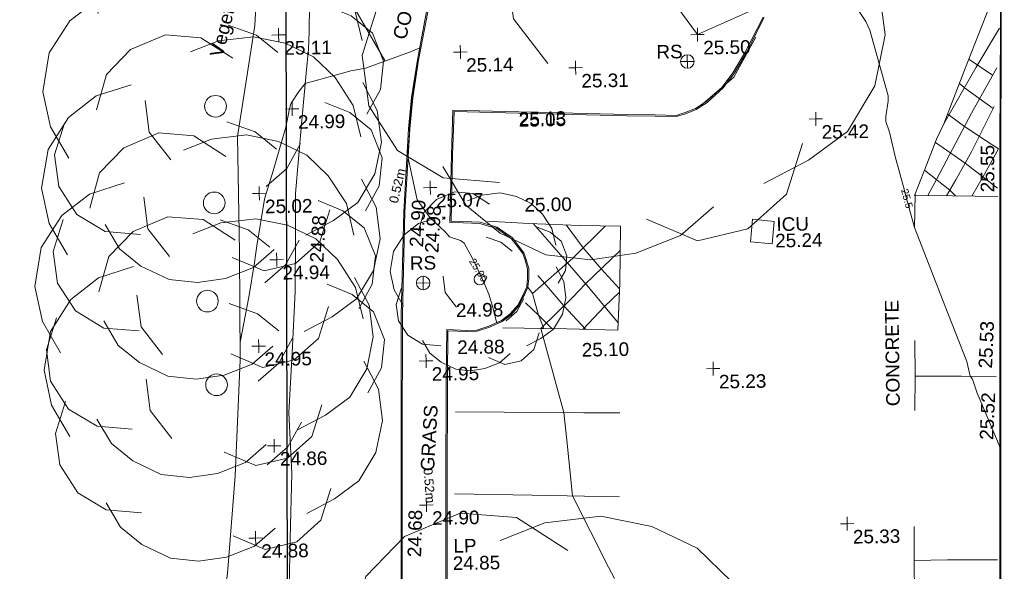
# Model space of a CAD drawing. Header units: millimetres. Extents: x -287732 to 520720, y -88450 to 287754.
# Tile 171 of 256: x -220841 to -193603, y 221593 to 236836. Entities that reach past the tile are written whole.
import ezdxf

# ---------------------------------------------------------------- set-up
doc = ezdxf.new("R2010")
doc.units = ezdxf.units.MM
doc.linetypes.add('IMPORT-UG_ELEC_QLB2 _2_', pattern=[2500, 1500, -300, 0, -50, 150, -300, 0, -200])
doc.linetypes.add('IMPORT-UG_ELEC_STREET LIGHTING_QLB2 _2_', pattern=[2700, 1500, -300, 0, -250, 150, -300, 0, -200])
for name, color, linetype, lineweight, true_color in [('00_TOPO_FURN_LAMP_POST', 7, 'Continuous', 9, 0x666666), ('00_TOPO_FURN_SIGN', 7, 'Continuous', 9, 0x666666), ('00_TOPO_KERB_BOTTOM', 1, 'Continuous', 9, 0xff0000), ('00_TOPO_KERB_TOP', 7, 'Continuous', 9, 0xa500a5), ('00_TOPO_LEVEL_SPOT', 7, 'Continuous', 9, 0x666666), ('00_TOPO_ROAD_MARKING_WHITE_CONTINUOUS', 7, 'Continuous', 9, 0x999999), ('00_TOPO_ROAD_MARKING_YELLOW_CONTINUOUS', 40, 'Continuous', 9, 0xffbf00), ('00_TOPO_SERV_IC', 5, 'Continuous', 9, 0x0000ff), ('00_TOPO_TREE', 7, 'Continuous', 9, 0x666666), ('00_TOPO_VEGETATION', 7, 'Continuous', 9, 0x52a552), ('01_DTM_CONTOUR_MJR', 7, 'Continuous', 9, 0x7f3f00), ('01_DTM_CONTOUR_MJR_LABELS', 7, 'Continuous', 9, 0x7f3f00), ('01_DTM_CONTOUR_MNR', 7, 'Continuous', 9, 0xa5a552), ('01_DTM_CONTOUR_MNR_LABELS', 7, 'Continuous', 9, 0xa5a552), ('12333-PUM-2D-U-0001-C01 - Rev2_REVIT IMPORT_dwg', 7, 'Continuous', 9, 0x767676), ('PUM-ELECTRIC-QLB2', 1, 'IMPORT-UG_ELEC_QLB2 _2_', 9, 0xff0000), ('PUM-SURVEY BOUNDARY_EXTENT', 190, 'Continuous', 25, 0x7f00ff)]:
    doc.layers.add(name, color=color, linetype=linetype, lineweight=lineweight, true_color=true_color)
for name, color, linetype, lineweight in [('00_TOPO_ROAD_EDGE', 7, 'Continuous', 9), ('00_TOPO_SURVEY_TEXT', 7, 'Continuous', 9), ('GEN-TEXT', 7, 'Continuous', 9)]:
    doc.layers.add(name, color=color, linetype=linetype, lineweight=lineweight)
doc.styles.add('Arial_1', font='arial.ttf', dxfattribs={"height": 250})
doc.styles.add('Swis721 Lt BT_1', font='swissl.ttf', dxfattribs={"height": 200})
doc.styles.add('Swis721 Lt BT_2', font='swissl.ttf', dxfattribs={"height": 375})

# ---------------------------------------------------------------- blocks, each defined once
blk = doc.blocks.new('12333-PUM-2D-U-0001-C01 - Rev2_REVIT IMPORT_dwg_CONIFEROUS_TREE_3-2077267-Site Location Plan Proposed')
at = {"layer": '00_TOPO_TREE', "color": 254, "true_color": 0xcccccc, "flags": 128}
for points in [[(533694121, 725778966), (533694588, 725780522), (533695677, 725781611), (533697233, 725782233), (533698789, 725782078), (533700189, 725781144)], [(533698322, 725781455), (533699567, 725781922), (533701123, 725782078), (533702524, 725781767), (533703768, 725781144), (533704702, 725780210), (533705480, 725778966), (533705791, 725777565)], [(533692720, 725772586), (533691942, 725773986), (533691631, 725775542), (533691942, 725777254), (533692876, 725778654), (533694121, 725779588), (533695677, 725780055)], [(533704235, 725779121), (533705325, 725778654), (533706258, 725777876), (533706725, 725776631), (533706569, 725775387), (533705947, 725774297)], [(533699878, 725778343), (533701123, 725777876), (533702057, 725777098)], [(533705791, 725775698), (533706414, 725774453), (533706569, 725773053), (533706258, 725771652), (533705480, 725770407), (533704391, 725769629), (533703146, 725769007)], [(533697233, 725772430), (533696299, 725773675), (533696144, 725775075)], [(533695832, 725769162), (533694276, 725769318), (533693031, 725770096), (533692253, 725771341), (533692098, 725772741), (533692565, 725774142)], [(533702990, 725773053), (533702368, 725771963), (533701434, 725771185)], [(533704235, 725770096), (533703768, 725768695), (533702679, 725767762), (533701279, 725767451), (533699878, 725768073)], [(533701746, 725768384), (533700812, 725767606), (533699567, 725767139), (533698322, 725766984), (533697077, 725767139), (533695832, 725767762), (533694899, 725768540), (533694276, 725769629)]]:
    blk.add_lwpolyline(points, dxfattribs=at)
at = {"layer": '00_TOPO_TREE', "color": 254, "true_color": 0xcccccc}
blk.add_circle((533699256, 725774764), 480, dxfattribs=at)
blk = doc.blocks.new('12333-PUM-2D-U-0001-C01 - Rev2_REVIT IMPORT_dwg_CONIFEROUS_TREE_3-2077269-Site Location Plan Proposed')
at = {"layer": '00_TOPO_TREE', "color": 254, "true_color": 0xcccccc, "flags": 128}
for points in [[(533696219, 725790046), (533696371, 725790551), (533696724, 725790904), (533697229, 725791106), (533697734, 725791056), (533698188, 725790753)], [(533697582, 725790854), (533697986, 725791005), (533698491, 725791056), (533698945, 725790955), (533699349, 725790753), (533699652, 725790450), (533699904, 725790046), (533700005, 725789592)], [(533695765, 725787977), (533695513, 725788431), (533695412, 725788936), (533695513, 725789491), (533695816, 725789945), (533696219, 725790248), (533696724, 725790400)], [(533699501, 725790097), (533699854, 725789945), (533700157, 725789693), (533700308, 725789289), (533700258, 725788885), (533700056, 725788532)], [(533698087, 725789844), (533698491, 725789693), (533698794, 725789440)], [(533700005, 725788986), (533700207, 725788582), (533700258, 725788128), (533700157, 725787674), (533699904, 725787270), (533699551, 725787018), (533699147, 725786816)], [(533697229, 725787926), (533696926, 725788330), (533696876, 725788784)], [(533696775, 725786866), (533696270, 725786917), (533695866, 725787169), (533695614, 725787573), (533695563, 725788027), (533695715, 725788481)], [(533699097, 725788128), (533698895, 725787775), (533698592, 725787522)], [(533698693, 725786614), (533698390, 725786361), (533697986, 725786210), (533697582, 725786159), (533697179, 725786210), (533696775, 725786412), (533696472, 725786664), (533696270, 725787018)], [(533699501, 725787169), (533699349, 725786715), (533698996, 725786412), (533698541, 725786311), (533698087, 725786513)]]:
    blk.add_lwpolyline(points, dxfattribs=at)
at = {"layer": '00_TOPO_TREE', "color": 254, "true_color": 0xcccccc}
blk.add_circle((533697885, 725788683), 156, dxfattribs=at)
blk = doc.blocks.new('12333-PUM-2D-U-0001-C01 - Rev2_REVIT IMPORT_dwg_CONIFEROUS_TREE_3-2077270-Site Location Plan Proposed')
at = {"layer": '00_TOPO_TREE', "color": 254, "true_color": 0xcccccc, "flags": 128}
for points in [[(533696765, 725801151), (533697232, 725802707), (533698321, 725803796), (533699877, 725804418), (533701434, 725804263), (533702834, 725803329)], [(533700967, 725803640), (533702212, 725804107), (533703768, 725804263), (533705168, 725803952), (533706413, 725803329), (533707347, 725802396), (533708125, 725801151), (533708436, 725799750)], [(533695365, 725794771), (533694587, 725796171), (533694276, 725797727), (533694587, 725799439), (533695520, 725800839), (533696765, 725801773), (533698321, 725802240)], [(533706880, 725801306), (533707969, 725800839), (533708903, 725800061), (533709370, 725798817), (533709214, 725797572), (533708592, 725796482)], [(533702523, 725800528), (533703768, 725800061), (533704701, 725799283)], [(533708436, 725797883), (533709058, 725796638), (533709214, 725795238), (533708903, 725793837), (533708125, 725792592), (533707035, 725791814), (533705791, 725791192)], [(533699877, 725794615), (533698944, 725795860), (533698788, 725797260)], [(533698477, 725791347), (533696921, 725791503), (533695676, 725792281), (533694898, 725793526), (533694742, 725794926), (533695209, 725796327)], [(533705635, 725795238), (533705013, 725794148), (533704079, 725793370)], [(533706880, 725792281), (533706413, 725790881), (533705324, 725789947), (533703923, 725789636), (533702523, 725790258)], [(533704390, 725790569), (533703456, 725789791), (533702212, 725789324), (533700967, 725789169), (533699722, 725789324), (533698477, 725789947), (533697543, 725790725), (533696921, 725791814)]]:
    blk.add_lwpolyline(points, dxfattribs=at)
at = {"layer": '00_TOPO_TREE', "color": 254, "true_color": 0xcccccc}
blk.add_circle((533701900, 725796949), 480, dxfattribs=at)
blk = doc.blocks.new('12333-PUM-2D-U-0001-C01 - Rev2_REVIT IMPORT_dwg_CONIFEROUS_TREE_3-2077274-Site Location Plan Proposed')
at = {"layer": '00_TOPO_TREE', "color": 254, "true_color": 0xcccccc, "flags": 128}
for points in [[(533687345, 725788519), (533687637, 725789491), (533688318, 725790172), (533689290, 725790561), (533690263, 725790464), (533691138, 725789880)], [(533689971, 725790075), (533690749, 725790367), (533691722, 725790464), (533692597, 725790269), (533693375, 725789880), (533693959, 725789297), (533694445, 725788519), (533694640, 725787643)], [(533686470, 725784531), (533685984, 725785407), (533685789, 725786379), (533685984, 725787449), (533686567, 725788324), (533687345, 725788908), (533688318, 725789200)], [(533693667, 725788616), (533694348, 725788324), (533694931, 725787838), (533695223, 725787060), (533695126, 725786282), (533694737, 725785601)], [(533690944, 725788130), (533691722, 725787838), (533692305, 725787352)], [(533694640, 725786476), (533695029, 725785698), (533695126, 725784823), (533694931, 725783948), (533694445, 725783170), (533693764, 725782683), (533692986, 725782294)], [(533689290, 725784434), (533688707, 725785212), (533688610, 725786087)], [(533688415, 725782392), (533687443, 725782489), (533686664, 725782975), (533686178, 725783753), (533686081, 725784628), (533686373, 725785504)], [(533692889, 725784823), (533692500, 725784142), (533691916, 725783656)], [(533693667, 725782975), (533693375, 725782100), (533692695, 725781516), (533691819, 725781322), (533690944, 725781711)], [(533692111, 725781905), (533691527, 725781419), (533690749, 725781127), (533689971, 725781030), (533689193, 725781127), (533688415, 725781516), (533687832, 725782002), (533687443, 725782683)]]:
    blk.add_lwpolyline(points, dxfattribs=at)
at = {"layer": '00_TOPO_TREE', "color": 254, "true_color": 0xcccccc}
blk.add_circle((533690555, 725785893), 300, dxfattribs=at)
blk = doc.blocks.new('12333-PUM-2D-U-0001-C01 - Rev2_REVIT IMPORT_dwg_CONIFEROUS_TREE_3-2077275-Site Location Plan Proposed')
at = {"layer": '00_TOPO_TREE', "color": 254, "true_color": 0xcccccc, "flags": 128}
for points in [[(533687132, 725790837), (533687423, 725791809), (533688104, 725792490), (533689077, 725792879), (533690049, 725792782), (533690925, 725792198)], [(533689758, 725792393), (533690536, 725792685), (533691508, 725792782), (533692384, 725792587), (533693162, 725792198), (533693745, 725791615), (533694232, 725790837), (533694426, 725789961)], [(533686256, 725786849), (533685770, 725787724), (533685575, 725788697), (533685770, 725789767), (533686354, 725790642), (533687132, 725791226), (533688104, 725791517)], [(533693453, 725790934), (533694134, 725790642), (533694718, 725790156), (533695010, 725789378), (533694912, 725788600), (533694523, 725787919)], [(533690730, 725790448), (533691508, 725790156), (533692092, 725789670)], [(533694426, 725788794), (533694815, 725788016), (533694912, 725787141), (533694718, 725786265), (533694232, 725785487), (533693551, 725785001), (533692773, 725784612)], [(533689077, 725786752), (533688493, 725787530), (533688396, 725788405)], [(533688201, 725784709), (533687229, 725784807), (533686451, 725785293), (533685964, 725786071), (533685867, 725786946), (533686159, 725787822)], [(533692675, 725787141), (533692286, 725786460), (533691703, 725785974)], [(533693453, 725785293), (533693162, 725784418), (533692481, 725783834), (533691606, 725783640), (533690730, 725784029)], [(533691897, 725784223), (533691314, 725783737), (533690536, 725783445), (533689758, 725783348), (533688980, 725783445), (533688201, 725783834), (533687618, 725784320), (533687229, 725785001)]]:
    blk.add_lwpolyline(points, dxfattribs=at)
at = {"layer": '00_TOPO_TREE', "color": 254, "true_color": 0xcccccc}
blk.add_circle((533690341, 725788211), 300, dxfattribs=at)
blk = doc.blocks.new('12333-PUM-2D-U-0001-C01 - Rev2_REVIT IMPORT_dwg_CONIFEROUS_TREE_3-2077276-Site Location Plan Proposed')
at = {"layer": '00_TOPO_TREE', "color": 254, "true_color": 0xcccccc, "flags": 128}
for points in [[(533687367, 725793546), (533687659, 725794519), (533688340, 725795200), (533689312, 725795589), (533690285, 725795491), (533691160, 725794908)], [(533689993, 725795102), (533690771, 725795394), (533691744, 725795491), (533692619, 725795297), (533693397, 725794908), (533693981, 725794324), (533694467, 725793546), (533694662, 725792671)], [(533686492, 725789559), (533686006, 725790434), (533685811, 725791407), (533686006, 725792476), (533686589, 725793352), (533687367, 725793935), (533688340, 725794227)], [(533693689, 725793644), (533694370, 725793352), (533694953, 725792865), (533695245, 725792087), (533695148, 725791309), (533694759, 725790628)], [(533690966, 725793157), (533691744, 725792865), (533692327, 725792379)], [(533694662, 725791504), (533695051, 725790726), (533695148, 725789850), (533694953, 725788975), (533694467, 725788197), (533693786, 725787711), (533693008, 725787322)], [(533689312, 725789461), (533688729, 725790239), (533688632, 725791115)], [(533688437, 725787419), (533687464, 725787516), (533686686, 725788002), (533686200, 725788781), (533686103, 725789656), (533686395, 725790531)], [(533692911, 725789850), (533692522, 725789170), (533691938, 725788683)], [(533693689, 725788002), (533693397, 725787127), (533692716, 725786544), (533691841, 725786349), (533690966, 725786738)], [(533692133, 725786933), (533691549, 725786446), (533690771, 725786155), (533689993, 725786057), (533689215, 725786155), (533688437, 725786544), (533687853, 725787030), (533687464, 725787711)]]:
    blk.add_lwpolyline(points, dxfattribs=at)
at = {"layer": '00_TOPO_TREE', "color": 254, "true_color": 0xcccccc}
blk.add_circle((533690577, 725790920), 300, dxfattribs=at)
blk = doc.blocks.new('12333-PUM-2D-U-0001-C01 - Rev2_REVIT IMPORT_dwg_CONIFEROUS_TREE_3-2077277-Site Location Plan Proposed')
at = {"layer": '00_TOPO_TREE', "color": 254, "true_color": 0xcccccc, "flags": 128}
for points in [[(533687451, 725796214), (533687742, 725797186), (533688423, 725797867), (533689396, 725798256), (533690368, 725798159), (533691244, 725797575)], [(533690077, 725797770), (533690855, 725798062), (533691827, 725798159), (533692703, 725797964), (533693481, 725797575), (533694064, 725796992), (533694551, 725796214), (533694745, 725795338)], [(533686575, 725792226), (533686089, 725793101), (533685895, 725794074), (533686089, 725795144), (533686673, 725796019), (533687451, 725796603), (533688423, 725796895)], [(533693772, 725796311), (533694453, 725796019), (533695037, 725795533), (533695329, 725794755), (533695231, 725793977), (533694842, 725793296)], [(533691049, 725795825), (533691827, 725795533), (533692411, 725795047)], [(533694745, 725794171), (533695134, 725793393), (533695231, 725792518), (533695037, 725791643), (533694551, 725790865), (533693870, 725790378), (533693092, 725789989)], [(533689396, 725792129), (533688812, 725792907), (533688715, 725793782)], [(533688520, 725790086), (533687548, 725790184), (533686770, 725790670), (533686284, 725791448), (533686186, 725792323), (533686478, 725793199)], [(533692994, 725792518), (533692605, 725791837), (533692022, 725791351)], [(533693772, 725790670), (533693481, 725789795), (533692800, 725789211), (533691925, 725789017), (533691049, 725789406)], [(533692216, 725789600), (533691633, 725789114), (533690855, 725788822), (533690077, 725788725), (533689299, 725788822), (533688520, 725789211), (533687937, 725789697), (533687548, 725790378)]]:
    blk.add_lwpolyline(points, dxfattribs=at)
at = {"layer": '00_TOPO_TREE', "color": 254, "true_color": 0xcccccc}
blk.add_circle((533690660, 725793588), 300, dxfattribs=at)
blk = doc.blocks.new('12333-PUM-2D-U-0001-C01 - Rev2_REVIT IMPORT_dwg_MSL_RoadSign_SYM-2077193-Site Location Plan Proposed')
at = {"layer": '00_TOPO_FURN_SIGN', "color": 254, "true_color": 0xcccccc}
for p, q in [((-500, 0), (500, 0)), ((0, -500), (0, 500))]:
    blk.add_line(p, q, dxfattribs=at)
blk.add_circle((0, 0), 500, dxfattribs=at)
blk = doc.blocks.new('12333-PUM-2D-U-0001-C01 - Rev2_REVIT IMPORT_dwg_MM-2077200-Site Location Plan Proposed')
at = {"layer": '00_TOPO_LEVEL_SPOT', "color": 254, "true_color": 0xcccccc, "flags": 128}
for points in [[(0, -500), (0, 0), (-500, 0)], [(500, 0), (0, 0), (0, 500)]]:
    blk.add_lwpolyline(points, dxfattribs=at)
blk = doc.blocks.new('12333-PUM-2D-U-0001-C01 - Rev2_REVIT IMPORT_dwg_MGS62954_T2_Galway_ITM_3d_Rev1-2077680-Site Location Plan Proposed')
at = {"layer": '00_TOPO_KERB_BOTTOM', "color": 254, "true_color": 0xcccccc, "flags": 128}
for points in [[(533711869, 725766112), (533711929, 725769552), (533712029, 725775266), (533712134, 725780408), (533712223, 725785463), (533712275, 725788678), (533712338, 725792209), (533712446, 725797051), (533712525, 725801390), (533712650, 725807618), (533712705, 725807859)], [(533696830, 725780025), (533696883, 725782900), (533696944, 725785956), (533696982, 725787276), (533697505, 725787241), (533697788, 725787248), (533698128, 725787351), (533698487, 725787506), (533698735, 725787687), (533698953, 725787932), (533699109, 725788217), (533699213, 725788440), (533699241, 725788675), (533699247, 725788954), (533699244, 725788954), (533699179, 725789196), (533699119, 725789387), (533698977, 725789588), (533698812, 725789812), (533698614, 725789952), (533698389, 725790112), (533698162, 725790179), (533697921, 725790256), (533697460, 725790287), (533697123, 725790300), (533697194, 725792133), (533697255, 725793334), (533699041, 725793256), (533702039, 725793131), (533702820, 725793107), (533703402, 725793080), (533703660, 725793157), (533703953, 725793266), (533704258, 725793461), (533704707, 725793854), (533705018, 725794245), (533705370, 725794815), (533705879, 725795775)], [(533696546, 725796102), (533696267, 725794775), (533696089, 725793734), (533695987, 725792877), (533695814, 725790580), (533695696, 725787732), (533695630, 725784115), (533695570, 725780746), (533695509, 725777366)]]:
    blk.add_lwpolyline(points, dxfattribs=at)
at = {"layer": '00_TOPO_KERB_TOP', "color": 254, "true_color": 0xcccccc, "flags": 128}
for points in [[(533711900, 725766111), (533711956, 725769551), (533712055, 725775266), (533712161, 725780407), (533712249, 725785463), (533712302, 725788678), (533712365, 725792208), (533712472, 725797051), (533712551, 725801390), (533712651, 725806358), (533712676, 725807615), (533712731, 725807851)], [(533696796, 725780025), (533696850, 725782901), (533696911, 725785957), (533696950, 725787312), (533697506, 725787275), (533697782, 725787281), (533698117, 725787383), (533698470, 725787535), (533698712, 725787712), (533698925, 725787951), (533699079, 725788232), (533699180, 725788450), (533699208, 725788678), (533699214, 725788949), (533699147, 725789187), (533699089, 725789372), (533698949, 725789568), (533698788, 725789788), (533698594, 725789925), (533698374, 725790082), (533698152, 725790146), (533697915, 725790223), (533697458, 725790253), (533697088, 725790268), (533697161, 725792135), (533697223, 725793369), (533699043, 725793289), (533702040, 725793164), (533702821, 725793140), (533703398, 725793113), (533703650, 725793189), (533703938, 725793297), (533704237, 725793488), (533704682, 725793877), (533704990, 725794264), (533705341, 725794831), (533705849, 725795790)], [(533696578, 725796094), (533696300, 725794769), (533696122, 725793730), (533696020, 725792874), (533695848, 725790578), (533695730, 725787762), (533695663, 725784114), (533695604, 725780745), (533695542, 725777365)]]:
    blk.add_lwpolyline(points, dxfattribs=at)
at = {"layer": '00_TOPO_ROAD_EDGE', "color": 254, "true_color": 0xcccccc, "flags": 128}
blk.add_lwpolyline([(533692450, 725779770), (533692520, 725781620), (533692590, 725783410), (533692540, 725785090), (533692660, 725786740), (533692770, 725788430), (533692810, 725790040), (533692830, 725791140), (533693030, 725793050), (533693180, 725794460), (533693260, 725795120), (533693290, 725795600), (533693310, 725796350), (533693420, 725796980), (533693710, 725797880), (533694050, 725798810), (533694430, 725800030), (533694920, 725801460), (533695430, 725802850), (533696050, 725804150), (533696840, 725805530), (533697660, 725806880), (533698430, 725807950), (533699110, 725808740)], dxfattribs=at)
at = {"layer": '00_TOPO_ROAD_MARKING_WHITE_CONTINUOUS', "color": 254, "true_color": 0xcccccc}
blk.add_line((533709940, 725789900), (533709970, 725790810), dxfattribs=at)
at = {"layer": '00_TOPO_ROAD_MARKING_WHITE_CONTINUOUS', "color": 254, "true_color": 0xcccccc, "flags": 128}
for points in [[(533709860, 725784850), (533709880, 725785790), (533709890, 725786780)], [(533709880, 725785790), (533711160, 725785770), (533712120, 725785750)], [(533697150, 725785030), (533698500, 725785000), (533700700, 725784940), (533701700, 725784920)], [(533697080, 725782770), (533699230, 725782690), (533701650, 725782600)], [(533709760, 725779740), (533709770, 725780700), (533709780, 725781640)], [(533709770, 725780700), (533710690, 725780700), (533712070, 725780680)]]:
    blk.add_lwpolyline(points, dxfattribs=at)
at = {"layer": '00_TOPO_ROAD_MARKING_YELLOW_CONTINUOUS', "color": 254, "true_color": 0xcccccc}
blk.add_line((533711521, 725794523), (533712167, 725794073), dxfattribs=at)
at = {"layer": '00_TOPO_ROAD_MARKING_YELLOW_CONTINUOUS', "color": 254, "true_color": 0xcccccc, "flags": 128}
for points in [[(533712260, 725790720), (533711000, 725790760), (533709950, 725790790), (533710240, 725791480), (533710590, 725792330), (533710800, 725792750), (533711380, 725794180), (533712330, 725796496)], [(533710800, 725792750), (533711720, 725794300), (533712383, 725795373)], [(533712286, 725794278), (533711565, 725793032), (533710580, 725791240), (533710319, 725790779)], [(533712171, 725793155), (533711385, 725793735), (533711248, 725793855)], [(533712200, 725793210), (533711550, 725791970), (533711100, 725791200), (533710840, 725790765)], [(533710908, 725793016), (533711367, 725792671), (533711960, 725792260), (533712300, 725792040)], [(533712250, 725790950), (533711367, 725791657), (533710554, 725792242)], [(533711540, 725790743), (533711860, 725791280), (533712300, 725792040)], [(533710240, 725791480), (533710930, 725790916), (533711089, 725790757)], [(533698500, 725787330), (533700270, 725787270), (533701680, 725787210), (533701760, 725788510), (533701800, 725790080), (533700680, 725790120), (533699270, 725790200), (533698130, 725790280)], [(533699340, 725788260), (533700470, 725789220), (533701391, 725790095)], [(533701692, 725787410), (533700940, 725788350), (533700322, 725789094), (533699770, 725789750), (533699391, 725790193)], [(533701750, 725788350), (533701247, 725788911), (533700766, 725789502), (533700302, 725790141)], [(533699550, 725787294), (533700440, 725788130), (533700811, 725788506), (533701783, 725789409)], [(533700800, 725787247), (533700203, 725787907), (533699671, 725788541), (533699490, 725788760)], [(533700720, 725787251), (533701327, 725787867), (533701745, 725788261)], [(533699859, 725787284), (533699490, 725787660), (533699140, 725788010)]]:
    blk.add_lwpolyline(points, dxfattribs=at)
at = {"layer": '00_TOPO_SERV_IC', "color": 254, "true_color": 0xcccccc, "flags": 128}
blk.add_lwpolyline([(533705390, 725789590), (533705460, 725790208), (533706060, 725790140), (533705990, 725789522)], close=True, dxfattribs=at)
at = {"layer": '00_TOPO_VEGETATION', "color": 254, "true_color": 0xcccccc, "flags": 128}
blk.add_lwpolyline([(533692043, 725768879), (533691904, 725771881), (533691831, 725773391), (533691290, 725775150), (533690690, 725776540), (533690500, 725777640), (533690470, 725778770), (533690770, 725780670), (533691030, 725783370), (533691220, 725786560), (533691250, 725789560), (533691250, 725792740), (533691790, 725795800), (533691850, 725796660), (533691850, 725797810)], dxfattribs=at)
at = {"layer": '01_DTM_CONTOUR_MJR', "color": 254, "true_color": 0xcccccc, "flags": 128}
blk.add_lwpolyline([(533701470, 725780350), (533701311, 725780661), (533700350, 725782650), (533700213, 725784195), (533700150, 725784960), (533699550, 725787290), (533699630, 725787290), (533699490, 725787660), (533699340, 725788260), (533699210, 725788440), (533699114, 725788233), (533699097, 725788201), (533698937, 725787943), (533698839, 725787828), (533698715, 725787705), (533698633, 725787640), (533698471, 725787529), (533698455, 725787522), (533698350, 725787480), (533698330, 725787497), (533698222, 725787931), (533698130, 725788268), (533698036, 725788511), (533697845, 725788931), (533697679, 725789297), (533697469, 725789686), (533697375, 725789759), (533697071, 725789872), (533696951, 725790013), (533696546, 725790406), (533696197, 725790903), (533695960, 725792110), (533696010, 725792766), (533696018, 725792871), (533696081, 725793472), (533696110, 725793730), (533696255, 725794675), (533696274, 725794779), (533696282, 725794830), (533696340, 725795110), (533696081, 725794997), (533694830, 725794570), (533694534, 725794522), (533694419, 725794499), (533693959, 725794383), (533693150, 725794180), (533692973, 725793953), (533692754, 725793640), (533692732, 725793592), (533692692, 725793437), (533692594, 725792974), (533692224, 725791781), (533692017, 725791156), (533691973, 725790997), (533691736, 725789710), (533691698, 725789456), (533691666, 725789251), (533691486, 725788300), (533691230, 725787060), (533691225, 725787069)], dxfattribs=at)
at = {"layer": '01_DTM_CONTOUR_MNR', "color": 254, "true_color": 0xcccccc, "flags": 128}
for points in [[(533712070, 725775910), (533712140, 725780410), (533712190, 725783780), (533712170, 725783852), (533711796, 725784796), (533711591, 725785298), (533711469, 725785680), (533711400, 725785770), (533711316, 725786175), (533710819, 725787519), (533709940, 725789900), (533709733, 725790707), (533709650, 725791031), (533709433, 725791878), (533709303, 725792509), (533709281, 725792574), (533709197, 725792841), (533709193, 725792987), (533709272, 725793404), (533709274, 725793551), (533708796, 725795379), (533708691, 725795616), (533707418, 725797599)], [(533706030, 725796190), (533704030, 725795340), (533702728, 725797165)]]:
    blk.add_lwpolyline(points, dxfattribs=at)
for name in ['12333-PUM-2D-U-0001-C01 - Rev2_REVIT IMPORT_dwg_CONIFEROUS_TREE_3-2077270-Site Location Plan Proposed', '12333-PUM-2D-U-0001-C01 - Rev2_REVIT IMPORT_dwg_CONIFEROUS_TREE_3-2077277-Site Location Plan Proposed', '12333-PUM-2D-U-0001-C01 - Rev2_REVIT IMPORT_dwg_CONIFEROUS_TREE_3-2077276-Site Location Plan Proposed', '12333-PUM-2D-U-0001-C01 - Rev2_REVIT IMPORT_dwg_CONIFEROUS_TREE_3-2077275-Site Location Plan Proposed', '12333-PUM-2D-U-0001-C01 - Rev2_REVIT IMPORT_dwg_CONIFEROUS_TREE_3-2077269-Site Location Plan Proposed', '12333-PUM-2D-U-0001-C01 - Rev2_REVIT IMPORT_dwg_CONIFEROUS_TREE_3-2077274-Site Location Plan Proposed', '12333-PUM-2D-U-0001-C01 - Rev2_REVIT IMPORT_dwg_CONIFEROUS_TREE_3-2077267-Site Location Plan Proposed']:
    blk.add_blockref(name, (0, 0))
at = {"xscale": 0.375, "yscale": 0.375, "zscale": 0.375}
for name, p in [('12333-PUM-2D-U-0001-C01 - Rev2_REVIT IMPORT_dwg_MM-2077200-Site Location Plan Proposed', (533692440, 725795530)), ('12333-PUM-2D-U-0001-C01 - Rev2_REVIT IMPORT_dwg_MM-2077200-Site Location Plan Proposed', (533704026, 725795338)), ('12333-PUM-2D-U-0001-C01 - Rev2_REVIT IMPORT_dwg_MM-2077200-Site Location Plan Proposed', (533697460, 725794970)), ('12333-PUM-2D-U-0001-C01 - Rev2_REVIT IMPORT_dwg_MM-2077200-Site Location Plan Proposed', (533700640, 725794480)), ('12333-PUM-2D-U-0001-C01 - Rev2_REVIT IMPORT_dwg_MSL_RoadSign_SYM-2077193-Site Location Plan Proposed', (533703734, 725794599)), ('12333-PUM-2D-U-0001-C01 - Rev2_REVIT IMPORT_dwg_MM-2077200-Site Location Plan Proposed', (533692780, 725793480)), ('12333-PUM-2D-U-0001-C01 - Rev2_REVIT IMPORT_dwg_MM-2077200-Site Location Plan Proposed', (533707260, 725792950)), ('12333-PUM-2D-U-0001-C01 - Rev2_REVIT IMPORT_dwg_MM-2077200-Site Location Plan Proposed', (533696560, 725791240)), ('12333-PUM-2D-U-0001-C01 - Rev2_REVIT IMPORT_dwg_MM-2077200-Site Location Plan Proposed', (533691830, 725791160)), ('12333-PUM-2D-U-0001-C01 - Rev2_REVIT IMPORT_dwg_MM-2077200-Site Location Plan Proposed', (533692280, 725789320)), ('12333-PUM-2D-U-0001-C01 - Rev2_REVIT IMPORT_dwg_MSL_RoadSign_SYM-2077193-Site Location Plan Proposed', (533696319, 725788607)), ('12333-PUM-2D-U-0001-C01 - Rev2_REVIT IMPORT_dwg_MM-2077200-Site Location Plan Proposed', (533691740, 725786940)), ('12333-PUM-2D-U-0001-C01 - Rev2_REVIT IMPORT_dwg_MM-2077200-Site Location Plan Proposed', (533696360, 725786450)), ('12333-PUM-2D-U-0001-C01 - Rev2_REVIT IMPORT_dwg_MM-2077200-Site Location Plan Proposed', (533704300, 725786100)), ('12333-PUM-2D-U-0001-C01 - Rev2_REVIT IMPORT_dwg_MM-2077200-Site Location Plan Proposed', (533692120, 725784180)), ('12333-PUM-2D-U-0001-C01 - Rev2_REVIT IMPORT_dwg_MM-2077200-Site Location Plan Proposed', (533696300, 725782470)), ('12333-PUM-2D-U-0001-C01 - Rev2_REVIT IMPORT_dwg_MM-2077200-Site Location Plan Proposed', (533707930, 725781750)), ('12333-PUM-2D-U-0001-C01 - Rev2_REVIT IMPORT_dwg_MM-2077200-Site Location Plan Proposed', (533691560, 725781640))]:
    blk.add_blockref(name, p, dxfattribs=at)
at = {"layer": '00_TOPO_FURN_LAMP_POST', "char_height": 375, "attachment_point": 1, "line_spacing_factor": 1.005062, "style": 'Swis721 Lt BT_2'}
for s, insert, width in [('LP', (533697028, 725781514), 707.59), ('24.85', (533697003, 725781036), 1495.9)]:
    blk.add_mtext(s, dxfattribs=dict(at, insert=insert, width=width))
at = {"layer": '00_TOPO_FURN_SIGN', "char_height": 375, "width": 783.57, "attachment_point": 1, "line_spacing_factor": 1.005062, "style": 'Swis721 Lt BT_2'}
for insert in [(533702881, 725795066), (533695960, 725789349)]:
    blk.add_mtext('RS', dxfattribs=dict(at, insert=insert))
at = {"layer": '00_TOPO_KERB_BOTTOM', "color": 251, "true_color": 0x666666, "char_height": 375, "width": 1495.9, "attachment_point": 1, "line_spacing_factor": 1.005062, "style": 'Swis721 Lt BT_2'}
for s, insert in [('25.05', (533699041, 725793251)), ('24.88', (533697229, 725787000))]:
    blk.add_mtext(s, dxfattribs=dict(at, insert=insert))
for s, insert, rotation in [('24.90', (533695957, 725789615), 85.7356), ('25.52', (533711635, 725784012), 86.5006), ('24.68', (533695754, 725781043), 87.6664)]:
    blk.add_mtext(s, dxfattribs=dict(at, insert=insert, rotation=rotation))
at = {"layer": '00_TOPO_KERB_TOP', "color": 251, "true_color": 0x666666, "char_height": 375, "width": 1495.9, "attachment_point": 1, "line_spacing_factor": 1.005062, "style": 'Swis721 Lt BT_2'}
for s, insert in [('25.13', (533699043, 725793284)), ('24.98', (533697211, 725788023))]:
    blk.add_mtext(s, dxfattribs=dict(at, insert=insert))
at = {"layer": '00_TOPO_KERB_TOP', "color": 251, "true_color": 0x666666, "insert": (533696380, 725789448), "char_height": 375, "width": 1495.9, "attachment_point": 1, "rotation": 85.7356, "line_spacing_factor": 1.005062, "style": 'Swis721 Lt BT_2'}
blk.add_mtext('24.98', dxfattribs=at)
at = {"layer": '00_TOPO_LEVEL_SPOT', "char_height": 375, "width": 1495.9, "attachment_point": 1, "line_spacing_factor": 1.005062, "style": 'Swis721 Lt BT_2'}
for s, insert in [('25.11', (533692593, 725795353)), ('25.50', (533704179, 725795161)), ('25.14', (533697613, 725794793)), ('25.31', (533700793, 725794303)), ('24.99', (533692933, 725793303)), ('25.42', (533707413, 725792773)), ('25.02', (533691983, 725790983)), ('25.07', (533696713, 725791063)), ('24.94', (533692433, 725789143)), ('24.95', (533691893, 725786763)), ('24.95', (533696513, 725786273)), ('25.23', (533704453, 725785923)), ('24.86', (533692273, 725784003)), ('24.90', (533696453, 725782293)), ('25.33', (533708083, 725781573)), ('24.88', (533691713, 725781463))]:
    blk.add_mtext(s, dxfattribs=dict(at, insert=insert))
at = {"layer": '00_TOPO_ROAD_EDGE', "color": 251, "true_color": 0x666666, "insert": (533693194, 725789236), "char_height": 375, "width": 1495.9, "attachment_point": 1, "rotation": 85.7356, "line_spacing_factor": 1.005062, "style": 'Swis721 Lt BT_2'}
blk.add_mtext('24.88', dxfattribs=at)
at = {"layer": '00_TOPO_ROAD_MARKING_WHITE_CONTINUOUS', "color": 251, "true_color": 0x666666, "insert": (533711637, 725785986), "char_height": 375, "width": 1495.9, "attachment_point": 1, "rotation": 86.5006, "line_spacing_factor": 1.005062, "style": 'Swis721 Lt BT_2'}
blk.add_mtext('25.53', dxfattribs=at)
at = {"layer": '00_TOPO_ROAD_MARKING_YELLOW_CONTINUOUS', "color": 251, "true_color": 0x666666, "insert": (533711784, 725790842), "char_height": 375, "width": 1495.9, "attachment_point": 1, "rotation": 88.9296, "line_spacing_factor": 1.005062, "style": 'Swis721 Lt BT_2'}
blk.add_mtext('25.55', dxfattribs=at)
at = {"layer": '00_TOPO_ROAD_MARKING_YELLOW_CONTINUOUS', "color": 251, "true_color": 0x666666, "char_height": 375, "width": 1495.9, "attachment_point": 1, "line_spacing_factor": 1.005062, "style": 'Swis721 Lt BT_2'}
for s, insert in [('25.00', (533699157, 725790903)), ('25.10', (533700673, 725786870))]:
    blk.add_mtext(s, dxfattribs=dict(at, insert=insert))
at = {"layer": '00_TOPO_SERV_IC', "color": 251, "true_color": 0x666666, "char_height": 375, "attachment_point": 1, "line_spacing_factor": 1.005062, "style": 'Swis721 Lt BT_2'}
for s, insert, width in [('ICU', (533706117, 725790245), 1021.01), ('25.24', (533706075, 725789793), 1495.9)]:
    blk.add_mtext(s, dxfattribs=dict(at, insert=insert, width=width))
at = {"layer": '00_TOPO_SURVEY_TEXT', "color": 251, "true_color": 0x666666, "char_height": 375, "attachment_point": 1, "line_spacing_factor": 1.005062, "style": 'Swis721 Lt BT_2'}
for s, insert, width, rotation in [('CONCRETE', (533695593, 725795411), 3286.24, 75.0398), ('CONCRETE', (533709069, 725784975), 3286.24, 89.7429), ('GRASS', (533696154, 725783418), 2018.28, 85.7356)]:
    blk.add_mtext(s, dxfattribs=dict(at, insert=insert, width=width, rotation=rotation))
at = {"layer": '00_TOPO_VEGETATION', "color": 251, "true_color": 0x666666, "insert": (533690520, 725795013), "char_height": 375, "width": 2877.83, "attachment_point": 1, "rotation": 75.0398, "line_spacing_factor": 1.005062, "style": 'Swis721 Lt BT_2'}
blk.add_mtext('Vegetation', dxfattribs=at)
at = {"layer": '01_DTM_CONTOUR_MJR_LABELS', "color": 251, "true_color": 0x666666, "insert": (533697941, 725788987), "char_height": 200, "width": 797.8, "attachment_point": 2, "rotation": 300.9951, "line_spacing_factor": 1.005062, "style": 'Swis721 Lt BT_1'}
blk.add_mtext('25.00', dxfattribs=at)
at = {"layer": '01_DTM_CONTOUR_MNR_LABELS', "color": 251, "true_color": 0x666666, "insert": (533709841, 725790731), "char_height": 200, "width": 620.51, "attachment_point": 2, "rotation": 284.3677, "line_spacing_factor": 1.005062, "style": 'Swis721 Lt BT_1'}
blk.add_mtext('25.5', dxfattribs=at)
blk = doc.blocks.new('12333-PUM-2D-U-0001-C01 - Rev2_REVIT IMPORT_dwg-1620468-Site Location Plan Proposed')
at = {"layer": 'GEN-TEXT', "color": 253, "true_color": 0xaaaaaa}
for p, q in [((55806, 174501), (55877, 174572)), ((55877, 174501), (55806, 174572))]:
    blk.add_line(p, q, dxfattribs=at)
at = {"layer": 'PUM-SURVEY BOUNDARY_EXTENT', "color": 201, "true_color": 0xd4aaff, "flags": 128}
blk.add_lwpolyline([(398929, 219217), (361065, 201697), (253020, 166563), (238979, 183340), (207851, 192933), (181882, 199208), (127766, 208632), (83230, 209506), (17732, 209070), (19322, 195161), (47320, 195520), (51595, 181823), (51019, 144085), (50538, 139735), (11069, 147832), (-5120, 154966), (-16971, 159262)], dxfattribs=at)
blk.add_blockref('12333-PUM-2D-U-0001-C01 - Rev2_REVIT IMPORT_dwg_MGS62954_T2_Galway_ITM_3d_Rev1-2077680-Site Location Plan Proposed', (-533641080, -725615854))
at = {"layer": 'PUM-ELECTRIC-QLB2', "char_height": 250, "width": 1160.03, "attachment_point": 2, "line_spacing_factor": 0.941778, "style": 'Arial_1'}
for insert, rotation in [((54449, 175483), 75.5506), ((55436, 167159), 273.629)]:
    blk.add_mtext('0.52m', dxfattribs=dict(at, insert=insert, rotation=rotation))

msp = doc.modelspace()

# ---------------------------------------------------------------- block references
at = {"layer": '12333-PUM-2D-U-0001-C01 - Rev2_REVIT IMPORT_dwg', "color": 254, "linetype": 'IMPORT-UG_ELEC_STREET LIGHTING_QLB2 _2_', "true_color": 0xffd4d4, "rotation": 0.9999999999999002}
msp.add_blockref('12333-PUM-2D-U-0001-C01 - Rev2_REVIT IMPORT_dwg-1620468-Site Location Plan Proposed', (-261895, 55870), dxfattribs=at)

doc.saveas('drawing.dxf')
